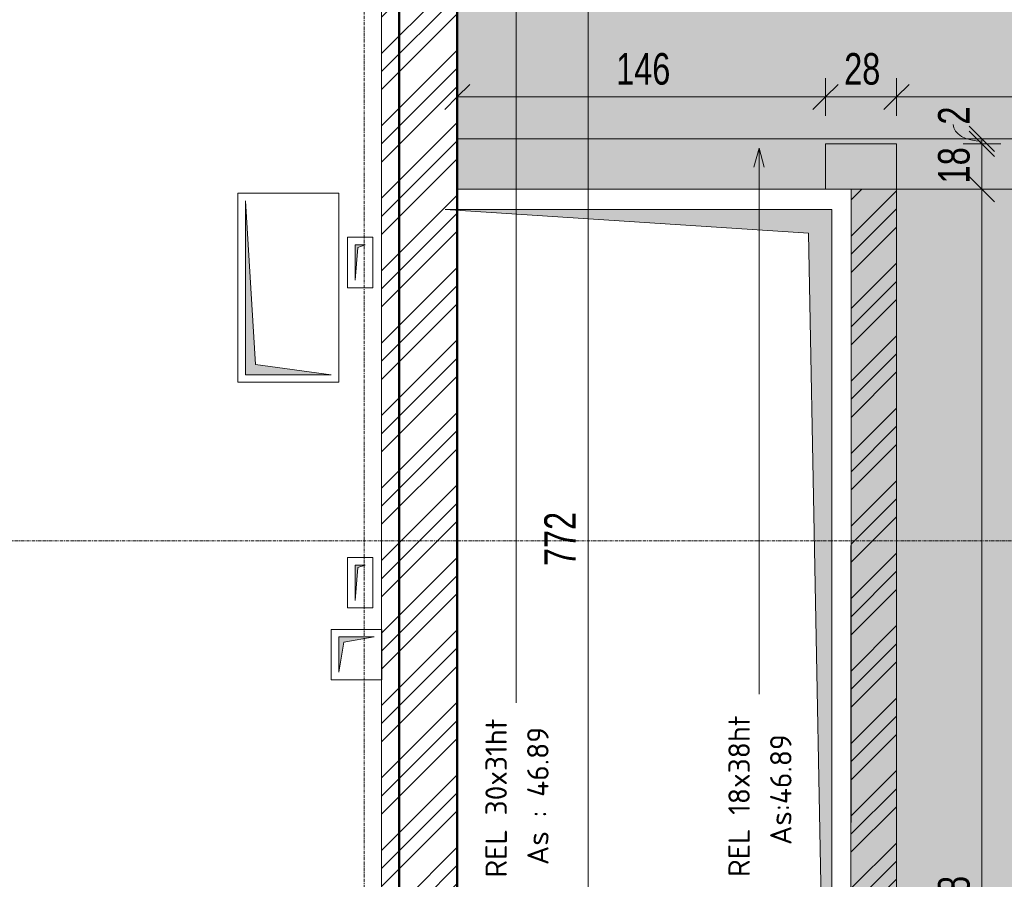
# Model space of a CAD drawing. Header units: millimetres. Extents: x 8507 to 110494, y 1100 to 66219.
# Tile 14 of 38: x 67681 to 71585, y 56244 to 59654. Entities that reach past the tile are written whole.
import ezdxf

# ---------------------------------------------------------------- set-up
doc = ezdxf.new("R2010")
doc.units = ezdxf.units.MM
doc.linetypes.add('Ligne de quadrillage', pattern=[22.225, 12.7, -3.175, 3.175, -3.175])
doc.linetypes.add('Tiret 1_16_', pattern=[3.175, 1.5875, -1.5875])
for name, color, linetype, lineweight in [('A-ANNO-DIMS', 211, 'Continuous', 9), ('A-ANNO-DIMS-50', 211, 'Continuous', 9), ('A-DETL-GENF', 92, 'Continuous', 5), ('A-DETL-MBND', 5, 'Continuous', 5), ('A-DETL-THIN', 151, 'Continuous', 5), ('A-WALL', 113, 'Continuous', 9), ('G-ANNO-TEXT', 231, 'Continuous', 9), ('S-GRID', 1, 'Continuous', 9)]:
    doc.layers.add(name, color=color, linetype=linetype, lineweight=lineweight)
doc.styles.add('Arial Narrow_3', font='ARIALN.TTF', dxfattribs={"width": 0.9, "height": 125})
doc.styles.add('ISOCPEUR_B_1', font='txt', dxfattribs={"height": 85})
doc.dimstyles.new('AB6_1_50_-_GB', dxfattribs={"dimscale": 304.8, "dimtxt": 127.928872, "dimasz": 0.328084, "dimexe": 0.246063, "dimexo": 0.0625, "dimgap": 0.04101, "dimtad": 1, "dimdec": 0, "dimlfac": 0.1, "dimdsep": 46, "dimtxsty": 'Arial Narrow_3', "dimblk1": 'OBLIQUE', "dimblk2": 'OBLIQUE', "dimsah": 1, "dimcen": 0.09, "dimazin": 0, "dimtfac": 1, "dimtdec": 4, "dimtix": 1, "dimtmove": 0, "dimatfit": 3, "dimfxl": 0.246063, "dimfxlon": 1, "dimtvp": 1, "dimtolj": 1, "dimtzin": 0, "dimarcsym": 2})
doc.dimstyles.new('AB6_1_50_-_GB_2', dxfattribs={"dimscale": 304.8, "dimtxt": 127.928872, "dimasz": 0.328084, "dimexe": 0.246063, "dimexo": 0.0625, "dimgap": 0.04101, "dimtad": 1, "dimdec": 0, "dimlfac": 0.1, "dimdsep": 46, "dimtxsty": 'Arial Narrow_3', "dimblk1": 'OBLIQUE', "dimblk2": 'OBLIQUE', "dimsah": 1, "dimcen": 0.09, "dimazin": 0, "dimtfac": 1, "dimtdec": 4, "dimtix": 1, "dimtmove": 1, "dimatfit": 3, "dimfxl": 0.246063, "dimfxlon": 1, "dimtvp": 1, "dimtolj": 1, "dimtzin": 0, "dimarcsym": 2})
pattern_1 = [(45, (62504.66, -542.27), (-143.6841, 143.6841), []), (45, (62576.5, -542.27), (-143.6841, 143.6841), []), (45, (62648.34, -542.27), (-143.6841, 143.6841), [])]

# ---------------------------------------------------------------- blocks, each defined once
blk = doc.blocks.new('STR_RES-Dalle-Rectangulaire - Res 20x20-3067326-R-1_IMPLANTATION variante')
at = {"layer": 'A-DETL-MBND'}
blk.add_hatch(color=256, dxfattribs=at).paths.add_polyline_path([(-45.3, -68.1), (-25.3, 51.9), (94.7, 71.9), (-45.3, 71.9), (-45.3, 51.9)])
for p, q in [((-75.3, 101.9), (124.7, 101.9)), ((-75.3, -98.1), (-75.3, 101.9)), ((-75.3, 101.9), (124.7, 101.9)), ((-75.3, -98.1), (-75.3, 101.9)), ((124.7, 101.9), (-75.3, 101.9)), ((-75.3, 101.9), (124.7, 101.9)), ((-75.3, 101.9), (-75.3, -98.1)), ((-75.3, 101.9), (-75.3, -98.1)), ((124.7, 101.9), (124.7, -98.1)), ((124.7, 101.9), (124.7, -98.1)), ((124.7, -98.1), (124.7, 101.9)), ((124.7, 101.9), (124.7, -98.1)), ((-45.3, 71.9), (-45.3, -68.1)), ((94.7, 71.9), (-45.3, 71.9)), ((-45.3, 71.9), (-45.3, -68.1)), ((94.7, 71.9), (-45.3, 71.9)), ((-45.3, -68.1), (-25.3, 51.9)), ((-45.3, -68.1), (-25.3, 51.9)), ((-25.3, 51.9), (94.7, 71.9)), ((-25.3, 51.9), (94.7, 71.9)), ((124.7, -98.1), (-75.3, -98.1)), ((124.7, -98.1), (-75.3, -98.1)), ((124.7, -98.1), (-75.3, -98.1)), ((-75.3, -98.1), (124.7, -98.1))]:
    blk.add_line(p, q, dxfattribs=at)
blk = doc.blocks.new('STR_RES-Dalle-Rectangulaire - Res 20x20-3088630-R-1_IMPLANTATION variante')
at = {"layer": 'A-DETL-MBND'}
blk.add_hatch(color=256, dxfattribs=at).paths.add_polyline_path([(4.7, -68.1), (14.7, 61.9), (44.7, 71.9), (4.7, 71.9), (4.7, 61.9)])
for p, q in [((-25.3, 101.9), (74.7, 101.9)), ((-25.3, -98.1), (-25.3, 101.9)), ((-25.3, 101.9), (74.7, 101.9)), ((-25.3, -98.1), (-25.3, 101.9)), ((74.7, 101.9), (-25.3, 101.9)), ((-25.3, 101.9), (74.7, 101.9)), ((-25.3, 101.9), (-25.3, -98.1)), ((-25.3, 101.9), (-25.3, -98.1)), ((74.7, 101.9), (74.7, -98.1)), ((74.7, 101.9), (74.7, -98.1)), ((74.7, -98.1), (74.7, 101.9)), ((74.7, 101.9), (74.7, -98.1)), ((4.7, 71.9), (4.7, -68.1)), ((44.7, 71.9), (4.7, 71.9)), ((4.7, 71.9), (4.7, -68.1)), ((44.7, 71.9), (4.7, 71.9)), ((4.7, -68.1), (14.7, 61.9)), ((4.7, -68.1), (14.7, 61.9)), ((14.7, 61.9), (44.7, 71.9)), ((14.7, 61.9), (44.7, 71.9)), ((74.7, -98.1), (-25.3, -98.1)), ((74.7, -98.1), (-25.3, -98.1)), ((74.7, -98.1), (-25.3, -98.1)), ((-25.3, -98.1), (74.7, -98.1))]:
    blk.add_line(p, q, dxfattribs=at)
blk = doc.blocks.new('STR_RES-Dalle-Rectangulaire - Nouvelle-3120867-R-1_IMPLANTATION variante')
at = {"layer": 'A-DETL-MBND'}
blk.add_hatch(color=256, dxfattribs=at).paths.add_polyline_path([(-320.3, 171.9), (-320.3, -168.1), (-280.3, 131.9), (369.7, 171.9), (-280.3, 171.9)])
for p, q in [((-350.3, 201.9), (399.7, 201.9)), ((-350.3, -198.1), (-350.3, 201.9)), ((-350.3, 201.9), (399.7, 201.9)), ((-350.3, -198.1), (-350.3, 201.9)), ((399.7, 201.9), (-350.3, 201.9)), ((-350.3, 201.9), (399.7, 201.9)), ((-350.3, 201.9), (-350.3, -198.1)), ((-350.3, 201.9), (-350.3, -198.1)), ((399.7, 201.9), (399.7, -198.1)), ((399.7, 201.9), (399.7, -198.1)), ((399.7, -198.1), (399.7, 201.9)), ((399.7, 201.9), (399.7, -198.1)), ((-320.3, 171.9), (-320.3, -168.1)), ((369.7, 171.9), (-320.3, 171.9)), ((-320.3, 171.9), (-320.3, -168.1)), ((369.7, 171.9), (-320.3, 171.9)), ((-280.3, 131.9), (369.7, 171.9)), ((-280.3, 131.9), (369.7, 171.9)), ((-320.3, -168.1), (-280.3, 131.9)), ((-320.3, -168.1), (-280.3, 131.9)), ((399.7, -198.1), (-350.3, -198.1)), ((399.7, -198.1), (-350.3, -198.1)), ((399.7, -198.1), (-350.3, -198.1)), ((-350.3, -198.1), (399.7, -198.1))]:
    blk.add_line(p, q, dxfattribs=at)
blk = doc.blocks.new('DIMBLOCK150-R-1_IMPLANTATION variante')
at = {"layer": 'A-ANNO-DIMS-50', "lineweight": 18}
for p, q in [((69935.4, 61448.6), (69885.4, 61498.6)), ((69935.4, 61448.6), (69985.4, 61398.6)), ((69935.4, 53725.4), (69885.4, 53775.4)), ((69935.4, 53725.4), (69985.4, 53675.4))]:
    blk.add_line(p, q, dxfattribs=at)
at = {"layer": 'A-ANNO-DIMS-50'}
for p, q in [((69935.4, 61448.6), (69860.4, 61448.6)), ((69935.4, 53725.4), (69935.4, 61448.6)), ((69935.4, 61448.6), (70010.4, 61448.6)), ((69935.4, 53725.4), (69860.4, 53725.4)), ((69935.4, 53725.4), (70010.4, 53725.4))]:
    blk.add_line(p, q, dxfattribs=at)
at = {"layer": 'A-ANNO-DIMS-50', "color": 0, "insert": (69761.3, 57486.5), "char_height": 125, "width": 241.237, "attachment_point": 1, "rotation": 90, "line_spacing_factor": 0.974696, "style": 'Arial Narrow_3'}
blk.add_mtext('772', dxfattribs=at)
blk = doc.blocks.new('_Oblique')
at = {"color": 0, "linetype": 'ByBlock', "lineweight": -2}
blk.add_line((-0.5, -0.5), (0.5, 0.5), dxfattribs=at)
blk = doc.blocks.new('DIMBLOCK178-R-1_IMPLANTATION variante')
at = {"layer": 'A-ANNO-DIMS-50', "lineweight": 18}
for p, q in [((71496.3, 58981.4), (71446.3, 59031.4)), ((71496.3, 58981.4), (71546.3, 58931.4)), ((71496.3, 53305.4), (71446.3, 53355.4)), ((71496.3, 53305.4), (71546.3, 53255.4))]:
    blk.add_line(p, q, dxfattribs=at)
at = {"layer": 'A-ANNO-DIMS-50'}
for p, q in [((71496.3, 58981.4), (71421.3, 58981.4)), ((71496.3, 53305.4), (71496.3, 58981.4)), ((71496.3, 58981.4), (71571.3, 58981.4)), ((71496.3, 53305.4), (71421.3, 53305.4)), ((71496.3, 53305.4), (71571.3, 53305.4))]:
    blk.add_line(p, q, dxfattribs=at)
at = {"layer": 'A-ANNO-DIMS-50', "color": 0, "insert": (71322.3, 56042.9), "char_height": 125, "width": 241.237, "attachment_point": 1, "rotation": 90, "line_spacing_factor": 0.974696, "style": 'Arial Narrow_3'}
blk.add_mtext('568', dxfattribs=at)
blk = doc.blocks.new('DIMBLOCK179-R-1_IMPLANTATION variante')
at = {"layer": 'A-ANNO-DIMS-50', "lineweight": 18}
for p, q in [((71496.3, 59161.4), (71446.3, 59211.4)), ((71496.3, 59161.4), (71546.3, 59111.4)), ((71496.3, 58981.4), (71446.3, 59031.4)), ((71496.3, 58981.4), (71546.3, 58931.4))]:
    blk.add_line(p, q, dxfattribs=at)
at = {"layer": 'A-ANNO-DIMS-50'}
for p, q in [((71496.3, 59161.4), (71421.3, 59161.4)), ((71496.3, 58981.4), (71496.3, 59161.4)), ((71496.3, 59161.4), (71571.3, 59161.4)), ((71496.3, 58981.4), (71421.3, 58981.4)), ((71496.3, 58981.4), (71571.3, 58981.4))]:
    blk.add_line(p, q, dxfattribs=at)
at = {"layer": 'A-ANNO-DIMS-50', "color": 0, "insert": (71322.3, 59004.4), "char_height": 125, "width": 160.825, "attachment_point": 1, "rotation": 90, "line_spacing_factor": 0.974696, "style": 'Arial Narrow_3'}
blk.add_mtext('18', dxfattribs=at)
blk = doc.blocks.new('DIMBLOCK180-R-1_IMPLANTATION variante')
at = {"layer": 'A-ANNO-DIMS-50', "lineweight": 18}
for p, q in [((71496.3, 59181.4), (71446.3, 59231.4)), ((71496.3, 59161.4), (71446.3, 59211.4)), ((71496.3, 59181.4), (71546.3, 59131.4)), ((71496.3, 59161.4), (71546.3, 59111.4))]:
    blk.add_line(p, q, dxfattribs=at)
at = {"layer": 'A-ANNO-DIMS-50'}
for p, q in [((71496.3, 59181.4), (71421.3, 59181.4)), ((71496.3, 59161.4), (71496.3, 59181.4)), ((71496.3, 59181.4), (71571.3, 59181.4)), ((71496.3, 59161.4), (71421.3, 59161.4)), ((71496.3, 59161.4), (71571.3, 59161.4))]:
    blk.add_line(p, q, dxfattribs=at)
blk.add_ellipse((71496.3, 59237.5), major_axis=(114, 0), ratio=0.57901, start_param=3.141593, end_param=4.712389, dxfattribs=at)
at = {"layer": 'A-ANNO-DIMS-50', "color": 0, "insert": (71322.3, 59237.5), "char_height": 125, "width": 80.412, "attachment_point": 1, "rotation": 90, "line_spacing_factor": 0.974696, "style": 'Arial Narrow_3'}
blk.add_mtext('2', dxfattribs=at)
blk = doc.blocks.new('DIMBLOCK221-R-1_IMPLANTATION variante')
at = {"layer": 'A-ANNO-DIMS-50'}
for p, q in [((71157.8, 59347.1), (71157.8, 59422.1)), ((72676.5, 59347.1), (72676.5, 59422.1)), ((72676.5, 59347.1), (71157.8, 59347.1)), ((71157.8, 59347.1), (71157.8, 59272.1)), ((72676.5, 59347.1), (72676.5, 59272.1))]:
    blk.add_line(p, q, dxfattribs=at)
at = {"layer": 'A-ANNO-DIMS-50', "lineweight": 18}
for p, q in [((71157.8, 59347.1), (71207.8, 59397.1)), ((72676.5, 59347.1), (72726.5, 59397.1)), ((71157.8, 59347.1), (71107.8, 59297.1)), ((72676.5, 59347.1), (72626.5, 59297.1))]:
    blk.add_line(p, q, dxfattribs=at)
at = {"layer": 'A-ANNO-DIMS-50', "color": 0, "insert": (71816.6, 59521.1), "char_height": 125, "width": 241.237, "attachment_point": 1, "line_spacing_factor": 0.974696, "style": 'Arial Narrow_3'}
blk.add_mtext('152', dxfattribs=at)
blk = doc.blocks.new('DIMBLOCK222-R-1_IMPLANTATION variante')
at = {"layer": 'A-ANNO-DIMS-50'}
for p, q in [((70876.5, 59347.1), (70876.5, 59422.1)), ((71157.8, 59347.1), (71157.8, 59422.1)), ((71157.8, 59347.1), (70876.5, 59347.1)), ((70876.5, 59347.1), (70876.5, 59272.1)), ((71157.8, 59347.1), (71157.8, 59272.1))]:
    blk.add_line(p, q, dxfattribs=at)
at = {"layer": 'A-ANNO-DIMS-50', "lineweight": 18}
for p, q in [((70876.5, 59347.1), (70926.5, 59397.1)), ((71157.8, 59347.1), (71207.8, 59397.1)), ((70876.5, 59347.1), (70826.5, 59297.1)), ((71157.8, 59347.1), (71107.8, 59297.1))]:
    blk.add_line(p, q, dxfattribs=at)
at = {"layer": 'A-ANNO-DIMS-50', "color": 0, "insert": (70950.1, 59521.1), "char_height": 125, "width": 160.825, "attachment_point": 1, "line_spacing_factor": 0.974696, "style": 'Arial Narrow_3'}
blk.add_mtext('28', dxfattribs=at)
blk = doc.blocks.new('DIMBLOCK223-R-1_IMPLANTATION variante')
at = {"layer": 'A-ANNO-DIMS-50'}
for p, q in [((69416.5, 59347.1), (69416.5, 59422.1)), ((70876.5, 59347.1), (70876.5, 59422.1)), ((70876.5, 59347.1), (69416.5, 59347.1)), ((69416.5, 59347.1), (69416.5, 59272.1)), ((70876.5, 59347.1), (70876.5, 59272.1))]:
    blk.add_line(p, q, dxfattribs=at)
at = {"layer": 'A-ANNO-DIMS-50', "lineweight": 18}
for p, q in [((69416.5, 59347.1), (69466.5, 59397.1)), ((70876.5, 59347.1), (70926.5, 59397.1)), ((69416.5, 59347.1), (69366.5, 59297.1)), ((70876.5, 59347.1), (70826.5, 59297.1))]:
    blk.add_line(p, q, dxfattribs=at)
at = {"layer": 'A-ANNO-DIMS-50', "color": 0, "insert": (70046, 59521.1), "char_height": 125, "width": 241.237, "attachment_point": 1, "line_spacing_factor": 0.974696, "style": 'Arial Narrow_3'}
blk.add_mtext('146', dxfattribs=at)

msp = doc.modelspace()

# ---------------------------------------------------------------- hatches: boundary and pattern name
at = {"layer": 'A-DETL-GENF'}
msp.add_hatch(color=7, dxfattribs=at).paths.add_polyline_path([(70901, 53911), (70901, 58901.4), (69368.7, 58901.4), (70808.8, 58806.4), (70865.6, 55792)])
at = {"layer": 'A-DETL-MBND'}
h = msp.add_hatch(dxfattribs=at)
h.set_pattern_fill('FP_25', color=8, style=0, pattern_type=2)
h.set_pattern_definition([(0, (62504.66, -542.27), (0, 101.6), [3.353, -98.247]), (0, (62555.46, -491.47), (0, 101.6), [3.353, -98.247])])
h.paths.add_polyline_path([(72676.5, 53305.1), (72676.5, 58981.4), (70977.7, 58981.4), (70976.6, 53725.4), (69416.6, 53725.4), (69416.5, 53305.7), (72633.8, 53305.1)])
h.paths.add_polyline_path([(70920.7, 53360.4), (70770.7, 53360.4), (70770.7, 53510.4), (70920.7, 53510.4)])
h.paths.add_polyline_path([(69416.5, 59181.4), (72676.5, 59181.4), (72676.5, 59888.6), (72926.5, 59888.6), (72926.5, 61638.6), (72676.5, 61638.6), (72676.5, 61668.6), (69416.5, 61668.6), (69416.5, 60325)])
h.paths.add_polyline_path([(73156.5, 59888.6), (73278.9, 59888.6), (73278.9, 61638.6), (73156.5, 61638.6), (73156.5, 60495.6)])
at = {"layer": 'A-DETL-MBND', "linetype": 'Tiret 1_16_'}
h = msp.add_hatch(dxfattribs=at)
h.set_pattern_fill('FP_13', style=0, pattern_type=2)
h.set_pattern_definition(pattern_1)
h.paths.add_polyline_path([(69416.5, 53725.4), (69416.5, 58898.3), (69376.5, 58901.4), (69416.5, 58901.4), (69416.5, 61448.6), (69161.5, 61448.6), (69161.5, 60095.6), (69116.5, 60095.6), (69116.5, 53725.4), (69376.5, 53725.4)])
h.paths.add_polyline_path([(69376.5, 54213.6), (69226.5, 54213.6), (69226.5, 54363.6), (69376.5, 54363.6)])
h.paths.add_polyline_path([(69327.6, 55413.6), (69226.5, 55413.6), (69226.5, 55563.6), (69376.5, 55563.6), (69376.5, 55413.6)])
h.paths.add_polyline_path([(69368.7, 59905.6), (69226.5, 59905.6), (69226.5, 60055.6), (69376.5, 60055.6), (69376.5, 59905.6)])
at = {"layer": 'A-DETL-MBND'}
msp.add_hatch(color=254, dxfattribs=at).paths.add_polyline_path([(72676.5, 58981.4), (72676.5, 59181.4), (69416.5, 59181.4), (69416.5, 58981.4), (72633.8, 58981.4)])
at = {"layer": 'A-DETL-MBND', "linetype": 'Tiret 1_16_'}
h = msp.add_hatch(dxfattribs=at)
h.set_pattern_fill('FP_13', style=0, pattern_type=2)
h.set_pattern_definition(pattern_1)
h.paths.add_polyline_path([(71156.6, 53305.4), (71157.7, 58981.4), (70977.7, 58981.4), (70976.6, 53305.4)])

# ---------------------------------------------------------------- linework, layer by layer
at = {"layer": 'A-DETL-MBND'}
for p, q in [((69186.5, 61638.6), (69186.5, 53535.4)), ((69416.5, 58981.4), (69416.5, 61668.6)), ((70977.7, 58981.4), (69416.5, 58981.4)), ((70976.6, 53725.4), (70977.7, 58981.4))]:
    msp.add_line(p, q, dxfattribs=at)
at = {"layer": 'A-DETL-MBND', "color": 7, "linetype": 'Tiret 1_16_'}
for p, q in [((69116.5, 53585.4), (69116.5, 61588.6)), ((69116.5, 61588.6), (69116.5, 53585.4)), ((69416.5, 58901.4), (69416.5, 61448.6)), ((69416.5, 61448.6), (69416.5, 58901.4)), ((70876.5, 59161.4), (71157.8, 59161.4)), ((71157.8, 59161.4), (70876.5, 59161.4)), ((70876.5, 58981.4), (70876.5, 59161.4)), ((70876.5, 59161.4), (70876.5, 58981.4)), ((71156.6, 53305.4), (71157.8, 59161.4)), ((71157.8, 59161.4), (71156.6, 53305.4)), ((70876.5, 58981.4), (71157.7, 58981.4)), ((70876.5, 58981.4), (70977.7, 58981.4)), ((70976.6, 53305.4), (70977.7, 58981.4)), ((70977.7, 58981.4), (70976.6, 53305.4)), ((69416.5, 53725.4), (69416.5, 58898.3)), ((69416.5, 58898.3), (69416.5, 53725.4))]:
    msp.add_line(p, q, dxfattribs=at)
at = {"layer": 'A-DETL-MBND', "color": 7}
for p, q in [((69416.5, 59181.4), (72676.5, 59181.4)), ((69416.5, 58981.4), (69416.5, 59181.4)), ((72676.5, 59181.4), (69416.5, 59181.4)), ((69416.5, 58981.4), (69416.5, 59181.4)), ((72676.5, 58981.4), (69416.5, 58981.4)), ((70977.7, 58981.4), (69416.5, 58981.4)), ((72676.5, 58981.4), (70977.7, 58981.4))]:
    msp.add_line(p, q, dxfattribs=at)
at = {"layer": 'A-DETL-THIN'}
for p, q in [((70901, 58901.4), (69368.7, 58901.4)), ((69368.7, 58901.4), (70808.8, 58806.4)), ((70901, 53911), (70901, 58901.4)), ((70808.8, 58806.4), (70901, 53911))]:
    msp.add_line(p, q, dxfattribs=at)
at = {"layer": 'A-WALL', "lineweight": 50}
for p, q in [((69416.5, 61868.6), (69416.5, 58901.4)), ((69186.5, 55388.6), (69186.5, 59865.6)), ((69416.5, 58898.3), (69416.5, 55388.6))]:
    msp.add_line(p, q, dxfattribs=at)
at = {"layer": 'A-WALL'}
msp.add_line((69186.5, 60095.6), (69186.5, 54388.6), dxfattribs=at)
at = {"layer": 'G-ANNO-TEXT', "color": 130}
for p, q in [((69649.4, 61446.2), (69649.4, 56944.2)), ((70612.6, 59144.1), (70592.5, 59069.1)), ((70612.6, 59144.1), (70632.7, 59069.1)), ((70612.6, 59144.1), (70612.6, 56978))]:
    msp.add_line(p, q, dxfattribs=at)
at = {"layer": 'S-GRID', "linetype": 'Ligne de quadrillage'}
for p, q in [((69046.5, 48387.1), (69046.5, 65568.7)), ((47439, 57587), (99424.9, 57587))]:
    msp.add_line(p, q, dxfattribs=at)

# ---------------------------------------------------------------- block references
at = {"layer": 'A-DETL-MBND', "rotation": 89.9999999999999}
msp.add_blockref('STR_RES-Dalle-Rectangulaire - Nouvelle-3120867-R-1_IMPLANTATION variante', (68748.4, 58565.8), dxfattribs=at)
at = {"layer": 'A-DETL-MBND'}
for name, p in [('STR_RES-Dalle-Rectangulaire - Res 20x20-3088630-R-1_IMPLANTATION variante', (69006.8, 58688.7)), ('STR_RES-Dalle-Rectangulaire - Res 20x20-3088630-R-1_IMPLANTATION variante', (69006.8, 57418.7)), ('STR_RES-Dalle-Rectangulaire - Res 20x20-3067326-R-1_IMPLANTATION variante', (68991.9, 57133.5))]:
    msp.add_blockref(name, p, dxfattribs=at)

# ---------------------------------------------------------------- texts
at = {"layer": 'G-ANNO-TEXT', "color": 7, "char_height": 85, "attachment_point": 1, "rotation": 90, "style": 'ISOCPEUR_B_1'}
for s, insert, width in [('REL 30x31ht', (69527.9, 56251.2), 805.696), ('REL 18x38ht', (70491.1, 56253.3), 805.696), ('As : 46.89', (69693.3, 56300.8), 689.451), (' As:46.89', (70656.5, 56326.1), 625.316)]:
    msp.add_mtext(s, dxfattribs=dict(at, insert=insert, width=width))

# ---------------------------------------------------------------- dimensions: what is measured, and where the dimension line sits
at = {"layer": 'A-ANNO-DIMS'}
for base, p1, p2, angle, override, picture, middle in [((69935.4, 61448.6), (69860.4, 53725.4), (69860.4, 61448.6), 90, {"dimpost": '<>', "dimfxl": 7723.162959}, 'DIMBLOCK150-R-1_IMPLANTATION variante', (69860.1, 57587)), ((69416.5, 59347.1), (70876.5, 59272.1), (69416.5, 59272.1), 0, {"dimpost": '<>', "dimfxl": 1460}, 'DIMBLOCK223-R-1_IMPLANTATION variante', (70146.5, 59423.4)), ((71157.8, 59347.1), (72676.5, 59272.1), (71157.8, 59272.1), 0, {"dimpost": '<>', "dimfxl": 1518.76413}, 'DIMBLOCK221-R-1_IMPLANTATION variante', (71917.1, 59423.4)), ((71496.3, 59161.4), (71421.3, 58981.4), (71421.3, 59161.4), 90, {"dimpost": '<>', "dimfxl": 180}, 'DIMBLOCK179-R-1_IMPLANTATION variante', (71420, 59071.4)), ((71496.3, 58981.4), (71421.3, 53305.4), (71421.3, 58981.4), 90, {"dimpost": '<>', "dimfxl": 5676.043864}, 'DIMBLOCK178-R-1_IMPLANTATION variante', (71420, 56143.4))]:
    dim = msp.add_linear_dim(base=base, p1=p1, p2=p2, angle=angle, dimstyle='AB6_1_50_-_GB', override=override, dxfattribs=at)
    dim.commit()
    dim.dimension.update_dxf_attribs({"geometry": picture, "text_midpoint": middle})
dim = msp.add_linear_dim(base=(70876.5, 59347.1), p1=(71157.8, 59272.1), p2=(70876.5, 59272.1), dimstyle='AB6_1_50_-_GB', override={"dimpost": '<>', "dimfxl": 281.23587}, dxfattribs=at)
dim.commit()
dim.dimension.update_dxf_attribs({"geometry": 'DIMBLOCK222-R-1_IMPLANTATION variante', "text_midpoint": (71017.1, 59423.4)})
dim = msp.add_linear_dim(base=(71496.3, 59181.4), p1=(71421.3, 59161.4), p2=(71421.3, 59181.4), angle=90, dimstyle='AB6_1_50_-_GB_2', override={"dimpost": '<>', "dimfxl": 20}, dxfattribs=at)
dim.commit()
dim.dimension.update_dxf_attribs({"geometry": 'DIMBLOCK180-R-1_IMPLANTATION variante', "text_midpoint": (71405.6, 59277.7), "dimtype": 160, "text_rotation": 90})

doc.saveas('drawing.dxf')
